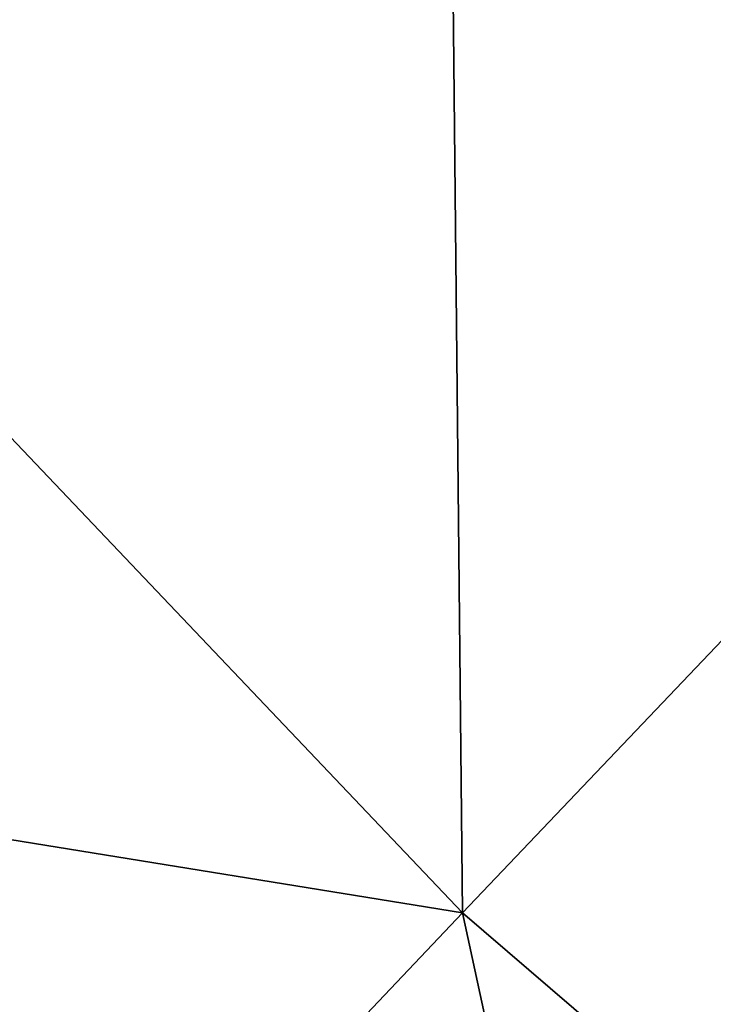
# Model space of a CAD drawing. Header units: millimetres. Extents: x -18 to 146, y -18 to 146.
# Tile 65 of 256: x 31.81832 to 31.82389, y 30.13216 to 30.14007. Entities that reach past the tile are written whole.
import ezdxf

# ---------------------------------------------------------------- set-up
doc = ezdxf.new("R2010")
doc.units = ezdxf.units.MM
doc.header["$LTSCALE"] = 25.4
doc.layers.get('0').update_dxf_attribs({"true_color": 0xff5454})

# ---------------------------------------------------------------- blocks, each defined once
blk = doc.blocks.new('CL-KEA-LED-30W-8770-8771.STL')
at = {"color": 250, "true_color": 0x313131}
mesh = blk.add_polyface(dxfattribs=at)
corners = [(31.7582855, 36.3642311, 40.6424026), (31.8218765, 30.1328964, 34.8527946), (28.5316296, 33.5942345, 34.8527946), (34.7517433, 33.2151146, 40.6424026)]
mesh.append_faces([[corners[k] for k in face] for face in [(0, 1, 2), (1, 0, 3)]], dxfattribs={"vtx0": -1, "color": 250})
mesh = blk.add_polyface(dxfattribs=at)
corners = [(25.6624413, 31.1311188, 28.7450504), (31.8218765, 30.1328964, 34.8527946), (29.2165985, 27.3921452, 28.7450504), (28.5316296, 33.5942345, 34.8527946)]
mesh.append_faces([[corners[k] for k in face] for face in [(0, 1, 2), (1, 0, 3)]], dxfattribs={"vtx0": -1, "color": 250})
mesh = blk.add_polyface(dxfattribs=at)
corners = [(34.7517433, 33.2151146, 40.6424026), (35.4454231, 27.0221863, 34.8527946), (31.8218765, 30.1328964, 34.8527946), (38.0484314, 30.3849983, 40.6424026)]
mesh.append_faces([[corners[k] for k in face] for face in [(0, 1, 2), (1, 0, 3)]], dxfattribs={"vtx0": -1, "color": 250})
mesh = blk.add_polyface(dxfattribs=at)
corners = [(31.8218765, 30.1328964, 34.8527946), (33.1307907, 24.0319252, 28.7450504), (29.2165985, 27.3921452, 28.7450504), (35.4454231, 27.0221863, 34.8527946)]
mesh.append_faces([[corners[k] for k in face] for face in [(0, 1, 2), (1, 0, 3)]], dxfattribs={"vtx0": -1, "color": 250})

msp = doc.modelspace()

# ---------------------------------------------------------------- block references
at = {"color": 0}
msp.add_blockref('CL-KEA-LED-30W-8770-8771.STL', (0, 0), dxfattribs=at)

doc.saveas('drawing.dxf')
